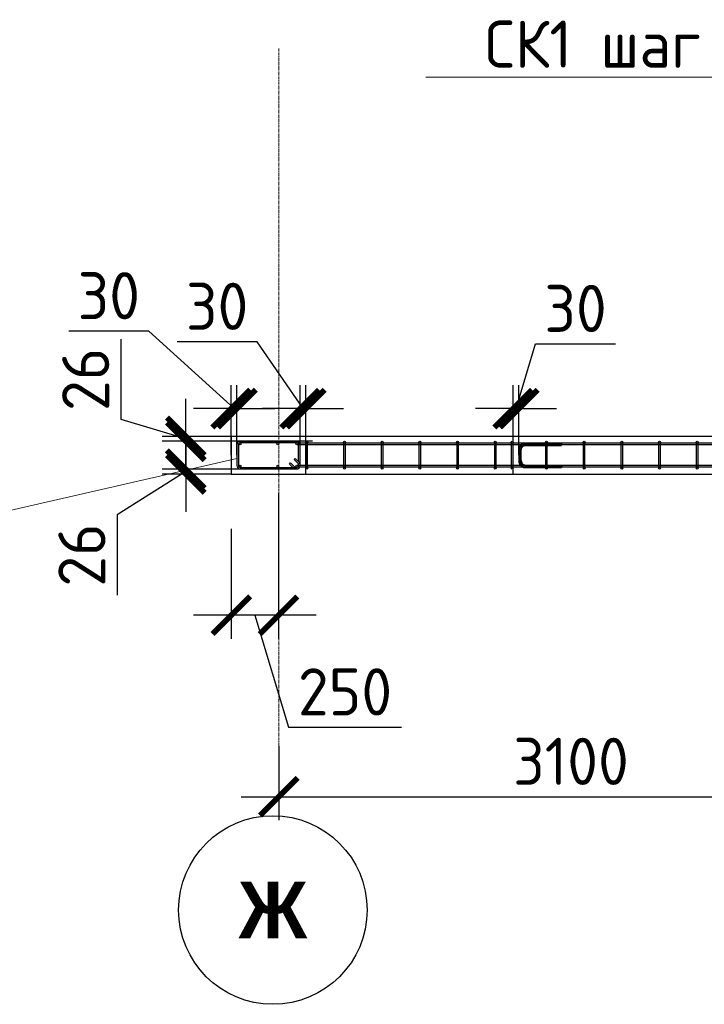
# Model space of a CAD drawing. Header units: millimetres. Extents: x -5898314 to 1055204, y -720802 to 1562611.
# Tile 240 of 256: x -84402 to -80770, y -135759 to -130538. Entities that reach past the tile are written whole.
import ezdxf
from ezdxf import colors
from ezdxf.entities.mleader import LeaderData, LeaderLine
from ezdxf.math import Vec2, Vec3

# ---------------------------------------------------------------- set-up
doc = ezdxf.new("R2010")
doc.units = ezdxf.units.MM
doc.linetypes.add('______5', pattern=[1100, 800, -100, 100, -100])
doc.linetypes.add('осевая', pattern=[50.8, 31.75, -6.35, 6.35, -6.35])
for name, color, linetype, lineweight in [('_0.5', 94, 'Continuous', 50), ('Арм_хомуты', 133, 'Continuous', 18), ('Оси', 40, '______5', 18), ('Перекрытие ж_бетон', 1, 'Continuous', 30), ('подоснова', 151, 'Continuous', 5)]:
    doc.layers.add(name, color=color, linetype=linetype, lineweight=lineweight)
doc.styles.add('Century Gothic', font='GOTHIC.TTF')
doc.styles.add('GOST 2.304', font='CS_Gost2304.shx')
doc.styles.add('GOST-2.304_Type-B', font='GOST_Common.ttf')
doc.dimstyles.new('СПДС', dxfattribs={"dimscale": 100, "dimtxt": 2.5, "dimasz": 2, "dimexe": 1.25, "dimexo": 0, "dimtad": 1, "dimdec": 0, "dimrnd": 5, "dimtxsty": 'GOST-2.304_Type-B', "dimblk": 'ARCHTICK', "dimcen": 2.5, "dimdle": 2, "dimclrd": 1, "dimclre": 1, "dimclrt": 1, "dimadec": 0, "dimazin": 2, "dimtfac": 0.75, "dimtdec": 0, "dimtmove": 1, "dimatfit": 3, "dimfxl": 1, "dimtfillclr": 256, "dimtolj": 1, "dimarcsym": 1})

# ---------------------------------------------------------------- blocks, each defined once
blk = doc.blocks.new('*U2033')
at = {"color": 0, "linetype": 'ByBlock', "lineweight": -2}
for p, q in [((-8, 122.5), (-8, 10)), ((-8, 117.5), (-8, 122.5)), ((0, 117.5), (0, 122.5)), ((2.9, 110.4), (24.1, 89.2)), ((313.7, 140.5), (10, 140.5)), ((313.7, 132.5), (10, 132.5)), ((43.3, 108.4), (22.1, 129.6)), ((30.5, 132.5), (48.9, 114)), ((48.9, 114), (43.3, 108.4)), ((323.7, 10), (323.7, 122.5)), ((331.7, 10), (331.7, 122.5)), ((18.5, 83.6), (-2.7, 104.8)), ((0, 102.1), (0, 10)), ((24.1, 89.2), (18.5, 83.6)), ((10, 0), (313.7, 0)), ((10, -8), (313.7, -8))]:
    blk.add_line(p, q, dxfattribs=at)
for centre, radius, start, end in [((10, 122.5), 18, 90, 180), ((10, 117.5), 18, 180, 225), ((10, 122.5), 10, 90, 180), ((10, 117.5), 10, 180, 225), ((15, 122.5), 10, 45, 90), ((313.7, 122.5), 18, 0, 90), ((313.7, 122.5), 10, 0, 90), ((10, 10), 18, 180, 270), ((10, 10), 10, 180, 270), ((313.7, 10), 10, 270, 0), ((313.7, 10), 18, 270, 0)]:
    blk.add_arc(centre, radius, start, end, dxfattribs=at)
at = {"style": 'GOST 2.304', "oblique": 15, "flags": 9}
for tag, p in [('ДИАМЕТР', (-52.8, -63)), ('КЛАСС', (-53, -68.7)), ('ДЛИНА', (-52.5, -73.8)), ('ПОЗИЦИЯ', (-52.3, -58)), ('МАССА', (-52.3, -78.3))]:
    blk.add_attdef(tag, p, '', height=2.5, dxfattribs=at)
blk = doc.blocks.new('NSY101')
at = {"color": 0, "linetype": 'ByBlock', "lineweight": -2}
blk.add_circle((0, 0), 50, dxfattribs=at)
blk = doc.blocks.new('СЛОЖНЫЙ_ОБЪЕКТ_28')
at = {"layer": 'Оси', "color": 16, "linetype": 'Continuous', "lineweight": 25, "transparency": 33554687, "xscale": 9.999999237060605, "yscale": 9.999999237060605, "zscale": 9.999999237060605}
blk.add_blockref('NSY101', (-12318.7, -3596.8), dxfattribs=at)
at = {"layer": 'Оси', "color": 16, "linetype": 'Continuous', "lineweight": 25, "transparency": 33554687, "insert": (-12318.7, -3596.8), "char_height": 300, "width": 540, "attachment_point": 5, "style": 'Century Gothic'}
blk.add_mtext('\\A1;{\\fCentury Gothic|i0|b1;\\H300.000000;\\W1.000000;\\C16;Ж}\\P', dxfattribs=at)
blk = doc.blocks.new('_ArchTick')
at = {"color": 0, "linetype": 'ByBlock', "const_width": 0.15}
blk.add_lwpolyline([(-0.5, -0.5), (0.5, 0.5)], dxfattribs=at)
blk = doc.blocks.new('*D2020')
at = {"layer": '_0.5', "color": 1, "lineweight": -2, "transparency": 16777216}
for p, q in [((-83027.4, -134390), (-83027.4, -134782.7)), ((-79927.4, -134390), (-79927.4, -134782.7)), ((-83227.4, -134657.7), (-79727.4, -134657.7))]:
    blk.add_line(p, q, dxfattribs=at)
at = {"layer": 'DEFPOINTS', "color": 0, "lineweight": 0, "transparency": 16777216}
for p in [(-83027.4, -134390), (-79927.4, -134390), (-79927.4, -134657.7)]:
    blk.add_point(p, dxfattribs=at)
at = {"layer": '_0.5', "color": 1, "lineweight": -2, "transparency": 16777216, "xscale": 200, "yscale": 200, "zscale": 200, "rotation": 180}
blk.add_blockref('_ArchTick', (-83027.4, -134657.7), dxfattribs=at)
at = {"layer": '_0.5', "color": 1, "lineweight": -2, "transparency": 16777216, "xscale": 200, "yscale": 200, "zscale": 200}
blk.add_blockref('_ArchTick', (-79927.4, -134657.7), dxfattribs=at)
at = {"layer": '_0.5', "color": 1, "lineweight": 0, "transparency": 16777216, "insert": (-81477.4, -134470.2), "char_height": 250, "attachment_point": 5, "style": 'GOST-2.304_Type-B'}
blk.add_mtext('\\A1;3100', dxfattribs=at)
blk = doc.blocks.new('*D2019')
at = {"layer": '_0.5', "color": 1, "lineweight": -2, "transparency": 16777216}
for p, q in [((-83029.2, -133048.9), (-83029.2, -133820.6)), ((-83279.2, -133236.7), (-83279.2, -133820.6)), ((-82829.2, -133695.6), (-83479.2, -133695.6)), ((-83154.2, -133695.6), (-82976, -134289.4)), ((-82976, -134289.4), (-82376, -134289.4))]:
    blk.add_line(p, q, dxfattribs=at)
at = {"layer": 'DEFPOINTS', "color": 0, "lineweight": 0, "transparency": 16777216}
for p in [(-83029.2, -133048.9), (-83279.2, -133236.7), (-83279.2, -133695.6)]:
    blk.add_point(p, dxfattribs=at)
at = {"layer": '_0.5', "color": 1, "lineweight": -2, "transparency": 16777216, "xscale": 200, "yscale": 200, "zscale": 200, "rotation": 180}
blk.add_blockref('_ArchTick', (-83279.2, -133695.6), dxfattribs=at)
at = {"layer": '_0.5', "color": 1, "lineweight": -2, "transparency": 16777216, "xscale": 200, "yscale": 200, "zscale": 200}
blk.add_blockref('_ArchTick', (-83029.2, -133695.6), dxfattribs=at)
at = {"layer": '_0.5', "color": 1, "lineweight": 0, "transparency": 16777216, "insert": (-82676, -134101.9), "char_height": 250, "attachment_point": 5, "style": 'GOST-2.304_Type-B'}
blk.add_mtext('\\A1;250', dxfattribs=at)
blk = doc.blocks.new('*D2023')
at = {"layer": '_0.5', "color": 1, "lineweight": -2, "transparency": 16777216}
for p, q in [((-83716.6, -132188.8), (-84141.6, -132188.8)), ((-83264.2, -132600.1), (-83716.6, -132188.8)), ((-83279.2, -132847.3), (-83279.2, -132475.1)), ((-83249.2, -132847.3), (-83249.2, -132475.1)), ((-83279.2, -132600.1), (-83479.2, -132600.1)), ((-83279.2, -132600.1), (-83249.2, -132600.1)), ((-83279.2, -132600.1), (-83249.2, -132600.1)), ((-83249.2, -132600.1), (-83049.2, -132600.1))]:
    blk.add_line(p, q, dxfattribs=at)
at = {"layer": 'DEFPOINTS', "color": 0, "lineweight": 0, "transparency": 16777216}
for p in [(-83249.2, -132600.1), (-83279.2, -132847.3), (-83249.2, -132847.3)]:
    blk.add_point(p, dxfattribs=at)
at = {"layer": '_0.5', "color": 1, "lineweight": -2, "transparency": 16777216, "xscale": 200, "yscale": 200, "zscale": 200}
blk.add_blockref('_ArchTick', (-83279.2, -132600.1), dxfattribs=at)
at = {"layer": '_0.5', "color": 1, "lineweight": -2, "transparency": 16777216, "xscale": 200, "yscale": 200, "zscale": 200, "rotation": 180}
blk.add_blockref('_ArchTick', (-83249.2, -132600.1), dxfattribs=at)
at = {"layer": '_0.5', "color": 1, "lineweight": 0, "transparency": 16777216, "insert": (-83929.1, -132001.3), "char_height": 250, "attachment_point": 5, "style": 'GOST-2.304_Type-B'}
blk.add_mtext('\\A1;30', dxfattribs=at)
blk = doc.blocks.new('*D2024')
at = {"layer": '_0.5', "color": 1, "lineweight": -2, "transparency": 16777216}
for p, q in [((-83864.2, -132657.2), (-83864.2, -132232.2)), ((-83520.5, -132747.3), (-83520.5, -132547.3)), ((-83520.5, -132760.3), (-83864.2, -132657.2)), ((-83279.3, -132747.3), (-83645.5, -132747.3)), ((-83520.5, -132747.3), (-83520.5, -132773.3)), ((-83520.5, -132747.3), (-83520.5, -132773.3)), ((-82848, -132773.3), (-83645.5, -132773.3)), ((-83520.5, -132773.3), (-83520.5, -132973.3))]:
    blk.add_line(p, q, dxfattribs=at)
at = {"layer": 'DEFPOINTS', "color": 0, "lineweight": 0, "transparency": 16777216}
for p in [(-83279.3, -132747.3), (-83520.5, -132773.3), (-82848, -132773.3)]:
    blk.add_point(p, dxfattribs=at)
at = {"layer": '_0.5', "color": 1, "lineweight": -2, "transparency": 16777216, "xscale": 200, "yscale": 200, "zscale": 200}
for p, rotation in [((-83520.5, -132747.3), 270), ((-83520.5, -132773.3), 90)]:
    blk.add_blockref('_ArchTick', p, dxfattribs=dict(at, rotation=rotation))
at = {"layer": '_0.5', "color": 1, "lineweight": 0, "transparency": 16777216, "insert": (-84051.7, -132444.7), "char_height": 250, "attachment_point": 5, "rotation": 90, "style": 'GOST-2.304_Type-B'}
blk.add_mtext('\\A1;26', dxfattribs=at)
blk = doc.blocks.new('*D2025')
at = {"layer": '_0.5', "color": 1, "lineweight": -2, "transparency": 16777216}
for p, q in [((-83520.5, -132921.1), (-83520.5, -132721.1)), ((-83217, -132921.1), (-83645.5, -132921.1)), ((-83520.5, -132921.1), (-83520.5, -132947.1)), ((-83520.5, -132921.1), (-83520.5, -132947.1)), ((-83520.5, -132934.1), (-83884.3, -133163.6)), ((-83279.2, -132947.1), (-83645.5, -132947.1)), ((-83520.5, -132947.1), (-83520.5, -133147.1)), ((-83884.3, -133163.6), (-83884.3, -133588.6))]:
    blk.add_line(p, q, dxfattribs=at)
at = {"layer": 'DEFPOINTS', "color": 0, "lineweight": 0, "transparency": 16777216}
for p in [(-83217, -132921.1), (-83520.5, -132947.1), (-83279.2, -132947.1)]:
    blk.add_point(p, dxfattribs=at)
at = {"layer": '_0.5', "color": 1, "lineweight": -2, "transparency": 16777216, "xscale": 200, "yscale": 200, "zscale": 200}
for p, rotation in [((-83520.5, -132921.1), 270), ((-83520.5, -132947.1), 90)]:
    blk.add_blockref('_ArchTick', p, dxfattribs=dict(at, rotation=rotation))
at = {"layer": '_0.5', "color": 1, "lineweight": 0, "transparency": 16777216, "insert": (-84071.8, -133376.1), "char_height": 250, "attachment_point": 5, "rotation": 90, "style": 'GOST-2.304_Type-B'}
blk.add_mtext('\\A1;26', dxfattribs=at)
blk = doc.blocks.new('*D2031')
at = {"layer": '_0.5', "color": 1, "lineweight": -2, "transparency": 16777216}
for p, q in [((-83142, -132244.9), (-83567, -132244.9)), ((-82898.8, -132600.1), (-83142, -132244.9)), ((-82913.8, -132847.3), (-82913.8, -132475.1)), ((-82883.8, -132847.3), (-82883.8, -132475.1)), ((-82913.8, -132600.1), (-83113.8, -132600.1)), ((-82913.8, -132600.1), (-82883.8, -132600.1)), ((-82913.8, -132600.1), (-82883.8, -132600.1)), ((-82883.8, -132600.1), (-82683.8, -132600.1))]:
    blk.add_line(p, q, dxfattribs=at)
at = {"layer": 'DEFPOINTS', "color": 0, "lineweight": 0, "transparency": 16777216}
for p in [(-82883.8, -132600.1), (-82913.8, -132847.3), (-82883.8, -132847.3)]:
    blk.add_point(p, dxfattribs=at)
at = {"layer": '_0.5', "color": 1, "lineweight": -2, "transparency": 16777216, "xscale": 200, "yscale": 200, "zscale": 200}
blk.add_blockref('_ArchTick', (-82913.8, -132600.1), dxfattribs=at)
at = {"layer": '_0.5', "color": 1, "lineweight": -2, "transparency": 16777216, "xscale": 200, "yscale": 200, "zscale": 200, "rotation": 180}
blk.add_blockref('_ArchTick', (-82883.8, -132600.1), dxfattribs=at)
at = {"layer": '_0.5', "color": 1, "lineweight": 0, "transparency": 16777216, "insert": (-83354.5, -132057.4), "char_height": 250, "attachment_point": 5, "style": 'GOST-2.304_Type-B'}
blk.add_mtext('\\A1;30', dxfattribs=at)
blk = doc.blocks.new('*D2032')
at = {"layer": '_0.5', "color": 1, "lineweight": -2, "transparency": 16777216}
for p, q in [((-81768.8, -132600.1), (-81665.7, -132256.3)), ((-81665.7, -132256.3), (-81240.7, -132256.3)), ((-81783.8, -132847.3), (-81783.8, -132475.1)), ((-81753.8, -132847.3), (-81753.8, -132475.1)), ((-81783.8, -132600.1), (-81983.8, -132600.1)), ((-81783.8, -132600.1), (-81753.8, -132600.1)), ((-81783.8, -132600.1), (-81753.8, -132600.1)), ((-81753.8, -132600.1), (-81553.8, -132600.1))]:
    blk.add_line(p, q, dxfattribs=at)
at = {"layer": 'DEFPOINTS', "color": 0, "lineweight": 0, "transparency": 16777216}
for p in [(-81753.8, -132600.1), (-81783.8, -132847.3), (-81753.8, -132847.3)]:
    blk.add_point(p, dxfattribs=at)
at = {"layer": '_0.5', "color": 1, "lineweight": -2, "transparency": 16777216, "xscale": 200, "yscale": 200, "zscale": 200}
blk.add_blockref('_ArchTick', (-81783.8, -132600.1), dxfattribs=at)
at = {"layer": '_0.5', "color": 1, "lineweight": -2, "transparency": 16777216, "xscale": 200, "yscale": 200, "zscale": 200, "rotation": 180}
blk.add_blockref('_ArchTick', (-81753.8, -132600.1), dxfattribs=at)
at = {"layer": '_0.5', "color": 1, "lineweight": 0, "transparency": 16777216, "insert": (-81453.2, -132068.8), "char_height": 250, "attachment_point": 5, "style": 'GOST-2.304_Type-B'}
blk.add_mtext('\\A1;30', dxfattribs=at)
blk = doc.blocks.new('_None')
blk = doc.blocks.new('*U2082')
at = {"color": 0, "linetype": 'ByBlock', "lineweight": -2}
for p, q in [((-63, 25), (-63, 212.9)), ((-53, 212.9), (-63, 212.9)), ((-53, 25), (-53, 212.9)), ((53, 25), (53, 212.9)), ((53, 212.9), (63, 212.9)), ((63, 25), (63, 212.9)), ((-61.8, 15.9), (-63, 25)), ((-58.3, 7.5), (-61.8, 15.9)), ((-52.7, 0.3), (-58.3, 7.5)), ((-52.1, 18.5), (-53, 25)), ((-45.5, -5.3), (-52.7, 0.3)), ((-49.6, 12.5), (-52.1, 18.5)), ((-45.6, 7.3), (-49.6, 12.5)), ((-40.5, 3.3), (-45.6, 7.3)), ((-34.4, 0.9), (-40.5, 3.3)), ((-28, 0), (-34.4, 0.9)), ((-28, 0), (28, 0)), ((28, 0), (34.4, 0.9)), ((34.4, 0.9), (40.5, 3.3)), ((40.5, 3.3), (45.6, 7.3)), ((45.5, -5.3), (52.7, 0.3)), ((45.6, 7.3), (49.6, 12.5)), ((49.6, 12.5), (52.1, 18.5)), ((52.1, 18.5), (53, 25)), ((52.7, 0.3), (58.3, 7.5)), ((58.3, 7.5), (61.8, 15.9)), ((61.8, 15.9), (63, 25)), ((-37, -8.8), (-45.5, -5.3)), ((-28, -10), (-37, -8.8)), ((28, -10), (-28, -10)), ((28, -10), (37, -8.8)), ((37, -8.8), (45.5, -5.3))]:
    blk.add_line(p, q, dxfattribs=at)
at = {"style": 'GOST 2.304', "oblique": 15, "flags": 9}
for tag, p in [('ПОЗИЦИЯ', (797.7, -54.4)), ('ДИАМЕТР', (798.1, -58.7)), ('КЛАСС', (798.3, -63.1)), ('ДЛИНА', (798.8, -67.9)), ('МАССА', (799.1, -73.3))]:
    blk.add_attdef(tag, p, '', height=2.5, dxfattribs=at)

msp = doc.modelspace()

# ---------------------------------------------------------------- linework, layer by layer
at = {"layer": 'Оси', "color": 16, "linetype": 'осевая', "lineweight": 0, "ltscale": 0.5, "transparency": 33554687}
msp.add_line((-83027.37, -134741.12), (-83027.37, -130690.73), dxfattribs=at)
at = {"layer": 'Перекрытие ж_бетон', "color": 7, "linetype": 'Continuous', "lineweight": 30}
for p, q in [((-76328.36, -132747.35), (-83279.27, -132747.35)), ((-83279.18, -132747.35), (-83279.18, -132947.35)), ((-82883.36, -132947.35), (-82883.36, -132747.35)), ((-81783.36, -132947.35), (-81783.36, -132747.35)), ((-83279.24, -132947.35), (-83026.36, -132947.35)), ((-83029.15, -132947.35), (-76328.36, -132947.35))]:
    msp.add_line(p, q, dxfattribs=at)
at = {"layer": 'Перекрытие ж_бетон', "color": 3, "linetype": 'Continuous', "lineweight": 30}
for p, q in [((-80093.6, -132782.42), (-82933.65, -132782.42)), ((-76359.96, -132792.42), (-82929.83, -132792.42)), ((-82883.78, -132776.99), (-82883.78, -132918.96)), ((-82874.41, -132918.23), (-82874.41, -132778.17)), ((-82683.7, -132776.99), (-82683.7, -132917.88)), ((-82674.33, -132915.65), (-82674.33, -132778.17)), ((-82483.78, -132776.99), (-82483.78, -132915.73)), ((-82474.41, -132915.73), (-82474.41, -132778.17)), ((-82283.79, -132776.99), (-82283.79, -132916.21)), ((-82274.42, -132916.48), (-82274.42, -132778.17)), ((-82083.72, -132776.99), (-82083.72, -132916.05)), ((-82074.35, -132916.85), (-82074.35, -132778.17)), ((-81883.5, -132776.99), (-81883.5, -132916.03)), ((-81874.13, -132916.53), (-81874.13, -132778.17)), ((-81793.85, -132776.99), (-81793.85, -132916.53)), ((-81784.48, -132917.7), (-81784.48, -132778.17)), ((-81612.48, -132776.99), (-81612.48, -132918.96)), ((-81603.11, -132918.23), (-81603.11, -132778.17)), ((-81412.39, -132776.99), (-81412.39, -132917.88)), ((-81403.02, -132915.65), (-81403.02, -132778.17)), ((-81212.48, -132776.99), (-81212.48, -132915.73)), ((-81203.11, -132915.73), (-81203.11, -132778.17)), ((-81012.49, -132776.99), (-81012.49, -132916.21)), ((-81003.12, -132916.48), (-81003.12, -132778.17)), ((-80812.41, -132776.99), (-80812.41, -132916.05)), ((-80803.04, -132916.85), (-80803.04, -132778.17)), ((-80093.6, -132910.76), (-82930.64, -132910.76)), ((-76358.04, -132901.94), (-82927.86, -132901.94))]:
    msp.add_line(p, q, dxfattribs=at)
for centre in [(-83232.87, -132787.21), (-83032.87, -132787.21), (-82931.38, -132787.21), (-82878.84, -132778.12), (-82678.84, -132778.12), (-82478.84, -132778.12), (-82278.84, -132778.12), (-82078.84, -132778.12), (-81878.84, -132778.12), (-81788.87, -132778.12), (-81607.54, -132778.12), (-81407.54, -132778.12), (-81207.54, -132778.12), (-81007.54, -132778.12), (-80807.54, -132778.12), (-83232.87, -132905.45), (-83032.87, -132905.45), (-82931.38, -132905.45), (-82878.84, -132915.97), (-82678.84, -132915.97), (-82478.84, -132915.97), (-82278.84, -132915.97), (-82078.84, -132915.97), (-81878.84, -132915.97), (-81788.87, -132915.97), (-81607.54, -132915.97), (-81407.54, -132915.97), (-81207.54, -132915.97), (-81007.54, -132915.97), (-80807.54, -132915.97)]:
    msp.add_circle(centre, 5, dxfattribs=at)

# ---------------------------------------------------------------- block references
at = {"lineweight": 30, "xscale": 0.98604, "yscale": 0.98604, "zscale": 0.98604, "rotation": 180}
msp.add_blockref('*U2033', (-82922.56, -132781.29), dxfattribs=at)
at = {"layer": 'Арм_хомуты', "lineweight": 40, "xscale": -1.0125, "yscale": 1.0125, "zscale": 1.0125, "rotation": 270}
msp.add_blockref('*U2082', (-81742.93, -132847.2), dxfattribs=at)
at = {"layer": 'Оси', "color": 16, "linetype": 'Continuous', "lineweight": 25, "transparency": 33554687}
msp.add_blockref('СЛОЖНЫЙ_ОБЪЕКТ_28', (-70740, -131661.8), dxfattribs=at)

# ---------------------------------------------------------------- dimensions: what is measured, and where the dimension line sits
at = {"layer": '_0.5', "color": 1, "lineweight": 0}
for base, p1, p2, picture, middle in [((-83249.18, -132600.06), (-83279.18, -132847.35), (-83249.18, -132847.35), '*D2023', (-83779.14, -132188.78)), ((-82883.79, -132600.06), (-82913.79, -132847.35), (-82883.79, -132847.35), '*D2031', (-83204.47, -132244.87))]:
    dim = msp.add_linear_dim(base=base, p1=p1, p2=p2, dimstyle='СПДС', dxfattribs=at)
    dim.commit()
    dim.dimension.update_dxf_attribs({"geometry": picture, "text_midpoint": middle, "dimtype": 160})
dim = msp.add_linear_dim(base=(-81753.81, -132600.06), p1=(-81783.81, -132847.35), p2=(-81753.81, -132847.35), dimstyle='СПДС', dxfattribs=at)
dim.commit()
dim.dimension.update_dxf_attribs({"geometry": '*D2032', "text_midpoint": (-81603.19, -132068.81)})
dim = msp.add_linear_dim(base=(-83520.48, -132773.35), p1=(-83279.27, -132747.35), p2=(-82848.03, -132773.35), angle=90, dimstyle='СПДС', override={"dimrnd": 0}, dxfattribs=at)
dim.commit()
dim.dimension.update_dxf_attribs({"geometry": '*D2024', "text_midpoint": (-84051.73, -132594.72)})
dim = msp.add_linear_dim(base=(-83520.48, -132947.14), p1=(-83217.02, -132921.14), p2=(-83279.19, -132947.14), angle=90, dimstyle='СПДС', override={"dimrnd": 0}, dxfattribs=at)
dim.commit()
dim.dimension.update_dxf_attribs({"geometry": '*D2025', "text_midpoint": (-83884.34, -133226.1), "dimtype": 160})
for base, p1, p2, picture, middle in [((-83279.15, -133695.61), (-83029.15, -133048.85), (-83279.15, -133236.67), '*D2019', (-82913.53, -134101.86)), ((-79927.37, -134657.74), (-83027.37, -134389.96), (-79927.37, -134389.96), '*D2020', (-81477.37, -134470.24))]:
    dim = msp.add_linear_dim(base=base, p1=p1, p2=p2, angle=180, dimstyle='СПДС', dxfattribs=at)
    dim.commit()
    dim.dimension.update_dxf_attribs({"geometry": picture, "text_midpoint": middle})

# ---------------------------------------------------------------- leaders
at = {"layer": 'подоснова', "color": 2, "lineweight": 0, "ltscale": 0.3}
ml = msp.add_multileader_mtext('Standard', dxfattribs=at)
ml.set_content('СК1 шаг 200 ', color=2, style='GOST-2.304_Type-B')
ml.set_leader_properties(color=256, linetype='ByLayer', lineweight=15)
ml.set_arrow_properties(name='NONE')
ml.build(insert=Vec2(0, 0))
ml.multileader.update_dxf_attribs({"text_left_attachment_type": 6, "text_right_attachment_type": 6, "dogleg_length": 0.1, "arrow_head_size": 18})
ctx = ml.context
ctx.base_point, ctx.char_height, ctx.arrow_head_size, ctx.landing_gap_size, ctx.plane_origin = Vec3(-81934.56, -130842.02), 250, 18, 20, Vec3(-87253.54, -126633.6)
ctx.left_attachment, ctx.right_attachment, ctx.text_align_type = 6, 6, 1
notes = []
notes.append((ctx, [(1, (1, 1, 0), (-80148.25, -130842.02), (-1, 0), 0.1, [(2, [(-81004.56, -132780.9), (-78632.06, -132783.97), (-76834.16, -132793.09)], 0, [])])]))
ctx.mtext.insert, ctx.mtext.alignment, ctx.mtext.flow_direction = Vec3(-81041.46, -130542.02), 2, 5
ml = msp.add_multileader_mtext('Standard', dxfattribs=at)
ml.set_content('Х1 шаг 200 \\Pпо краю отверстия', color=2, style='GOST-2.304_Type-B')
ml.set_leader_properties(color=256, linetype='ByLayer', lineweight=15)
ml.set_arrow_properties(name='NONE')
ml.build(insert=Vec2(0, 0))
ml.multileader.update_dxf_attribs({"text_left_attachment_type": 6, "text_right_attachment_type": 6, "dogleg_length": 0.1, "arrow_head_size": 18})
ctx = ml.context
ctx.base_point, ctx.char_height, ctx.arrow_head_size, ctx.landing_gap_size, ctx.plane_origin = Vec3(-87639.74, -133198.77), 250, 18, 20, Vec3(-91821.22, -128990.35)
ctx.left_attachment, ctx.right_attachment, ctx.text_align_type = 6, 6, 1
notes.append((ctx, [(1, (1, 1, 0), (-84715.93, -133198.77), (-1, 0), 0.1, [(0, [(-83249.11, -132864.38)], 0, [])])]))
ctx.mtext.insert, ctx.mtext.alignment, ctx.mtext.flow_direction = Vec3(-86177.88, -132873.77), 2, 5
for ctx, leaders in notes:
    for number, flags, end, landing, length, lines in leaders:
        leader = LeaderData()
        leader.index, (leader.has_last_leader_line, leader.has_dogleg_vector, leader.attachment_direction) = number, flags
        leader.last_leader_point, leader.dogleg_vector, leader.dogleg_length = Vec3(end), Vec3(landing), length
        for number, points, colour, breaks in lines:
            line = LeaderLine()
            line.index, line.vertices, line.color, line.breaks = number, Vec3.list(points), colors.encode_raw_color(colour), breaks
            leader.lines.append(line)
        ctx.leaders.append(leader)

doc.saveas('drawing.dxf')
